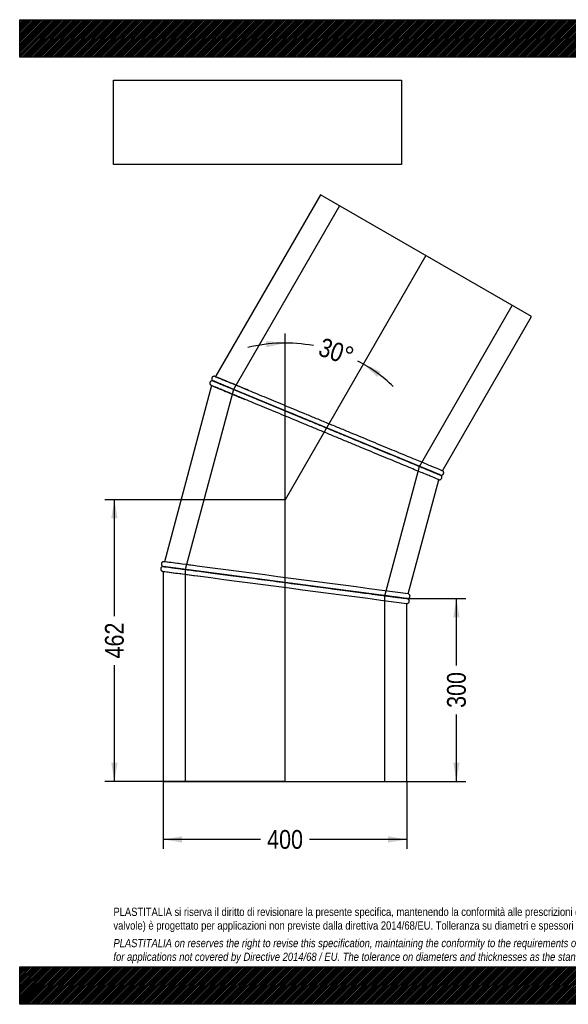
# Model space of a CAD drawing. Header units: millimetres. Extents: x 0 to 2285, y 0 to 1615.
# Tile 1 of 2: x 0 to 900, y 0 to 1615. Entities that reach past the tile are written whole.
import ezdxf
from ezdxf.enums import TextEntityAlignment as Align
from ezdxf.lldxf.tags import DXFTag

# ---------------------------------------------------------------- set-up
doc = ezdxf.new("R2010")
doc.units = ezdxf.units.MM
doc.header["$LTSCALE"] = 7.692308
for name, color, linetype in [('Default', 7, 'Continuous'), ('DV1_Default', 7, 'Continuous'), ('TUBO_X_GOMITO_30', 7, 'Continuous')]:
    doc.layers.add(name, color=color, linetype=linetype)
doc.styles.add('SEACAD_Arial_Narrow', font='ARIALN.TTF')
tags = doc.linetypes.add('HIDDEN2', pattern=[4.7625, 3.175, -1.5875]).pattern_tags.tags
tags[6:7] = [DXFTag(74, 4), DXFTag(75, 0), DXFTag(340, '0'), DXFTag(46, 0.0), DXFTag(50, 0.0), DXFTag(44, 0.0), DXFTag(45, 0.0)]
tags[4:5] = [DXFTag(74, 4), DXFTag(75, 0), DXFTag(340, '0'), DXFTag(46, 0.0), DXFTag(50, 0.0), DXFTag(44, 0.0), DXFTag(45, 0.0)]
tags = doc.linetypes.add('PHANTOM2', pattern=[31.75, 15.875, -3.175, 3.175, -3.175, 3.175, -3.175]).pattern_tags.tags
tags[14:15] = [DXFTag(74, 4), DXFTag(75, 0), DXFTag(340, '0'), DXFTag(46, 0.0), DXFTag(50, 0.0), DXFTag(44, 0.0), DXFTag(45, 0.0)]
tags[12:13] = [DXFTag(74, 4), DXFTag(75, 0), DXFTag(340, '0'), DXFTag(46, 0.0), DXFTag(50, 0.0), DXFTag(44, 0.0), DXFTag(45, 0.0)]
tags[10:11] = [DXFTag(74, 4), DXFTag(75, 0), DXFTag(340, '0'), DXFTag(46, 0.0), DXFTag(50, 0.0), DXFTag(44, 0.0), DXFTag(45, 0.0)]
tags[8:9] = [DXFTag(74, 4), DXFTag(75, 0), DXFTag(340, '0'), DXFTag(46, 0.0), DXFTag(50, 0.0), DXFTag(44, 0.0), DXFTag(45, 0.0)]
tags[6:7] = [DXFTag(74, 4), DXFTag(75, 0), DXFTag(340, '0'), DXFTag(46, 0.0), DXFTag(50, 0.0), DXFTag(44, 0.0), DXFTag(45, 0.0)]
tags[4:5] = [DXFTag(74, 4), DXFTag(75, 0), DXFTag(340, '0'), DXFTag(46, 0.0), DXFTag(50, 0.0), DXFTag(44, 0.0), DXFTag(45, 0.0)]
doc.dimstyles.new('Plastitalia', dxfattribs={"dimtxt": 30.769231, "dimasz": 30.769231, "dimexe": 15.384615, "dimexo": 0, "dimgap": 7.692308, "dimtad": 0, "dimdec": 0, "dimtxsty": 'SEACAD_Arial_Narrow', "dimblk1": '_SE_FILLED', "dimblk2": '_SE_FILLED', "dimsah": 1, "dimcen": 15.384615, "dimadec": 0, "dimazin": 0, "dimtfac": 0.8, "dimtdec": 1, "dimtmove": 0, "dimatfit": 3, "dimfxl": 1, "dimtolj": 1, "dimarcsym": 0})
picture_1 = doc.add_image_def('image1.jpg', size_in_pixel=(4302, 1260))

# ---------------------------------------------------------------- blocks, each defined once
blk = doc.blocks.new('SE')
at = {"layer": 'DV1_Default', "color": 7, "linetype": 'PHANTOM2'}
for p in [(666.6, 1228.3), (435.5, 365.6)]:
    blk.add_line(p, (435.5, 827.9), dxfattribs=at)
at = {"layer": 'TUBO_X_GOMITO_30', "color": 7, "linetype": 'Continuous'}
for p, q in [((493.4, 1328.3), (321.1, 1029.9)), ((839.9, 1128.3), (493.4, 1328.3)), ((693.9, 875.4), (839.9, 1128.3)), ((503.7, 945.6), (317.1, 1022.9)), ((317.1, 1022.9), (317.1, 1022.9)), ((317.1, 1022.9), (468.7, 960.1)), ((317.1, 1022.9), (317.1, 1022.8)), ((315, 1015.1), (237.6, 726.1)), ((340.3, 1004.6), (348.8, 1001.1)), ((365.4, 1011.5), (356.3, 1015.3)), ((348.8, 1001.1), (358.7, 997)), ((358.7, 997), (367.5, 993.4)), ((482.1, 954.5), (469.1, 959.8)), ((475.9, 957.1), (503.7, 945.6)), ((498, 947.9), (482.1, 954.5)), ((503.3, 945.7), (498, 947.9)), ((503.7, 945.6), (503.7, 945.6)), ((503.7, 945.6), (689.9, 868.5)), ((503.7, 945.6), (503.7, 945.6)), ((689.9, 868.5), (503.7, 945.6)), ((637.9, 890), (647.4, 886.1)), ((637.6, 673.4), (687.8, 860.7)), ((689.8, 868.4), (689.9, 868.5)), ((235.5, 718.4), (235.5, 718.3)), ((435.8, 691.9), (235.5, 718.3)), ((435.8, 691.9), (235.5, 718.3)), ((235.5, 718.3), (235.5, 718.2)), ((294.9, 718.5), (284.4, 719.9)), ((235.5, 710.2), (235.5, 365.6)), ((262.6, 706.7), (271.7, 705.5)), ((271.7, 705.5), (282.4, 704.1)), ((282.4, 704.1), (292, 702.8)), ((435.8, 691.9), (435.8, 691.9)), ((635.5, 665.6), (435.8, 691.9)), ((435.8, 691.9), (435.8, 691.9)), ((435.8, 691.9), (635.5, 665.6)), ((601, 670.2), (591.6, 671.4)), ((610, 669), (601, 670.2)), ((635.5, 365.6), (635.5, 657.6)), ((235.5, 365.6), (635.5, 365.6))]:
    blk.add_line(p, q, dxfattribs=at)
at = {"layer": 'TUBO_X_GOMITO_30', "color": 7, "linetype": 'HIDDEN2'}
for p, q in [((524.9, 1310.1), (350.9, 1008.9)), ((656, 882.5), (808.4, 1146.4)), ((350.9, 1008.9), (271.8, 713.5)), ((341.6, 1004.1), (349.9, 1000.6)), ((374.6, 1007.7), (364.8, 1011.8)), ((349.9, 1000.6), (357.8, 997.4)), ((599.2, 670.4), (656, 882.5)), ((271.8, 713.5), (271.8, 365.6)), ((285.1, 719.8), (284.9, 719.9)), ((272.2, 705.4), (273, 705.3)), ((282.9, 704), (283.3, 703.9)), ((579.7, 673), (583.4, 672.5)), ((591.2, 671.5), (591, 671.5)), ((599.2, 365.6), (599.2, 670.4)), ((600.6, 670.2), (599.8, 670.3))]:
    blk.add_line(p, q, dxfattribs=at)
at = {"layer": 'TUBO_X_GOMITO_30', "color": 7, "linetype": 'Continuous'}
for centre, radius, start, end in [((294.6, 960.3), 66.3, 66.8821, 70.9824), ((-3854.8, -9115.2), 10970.9, 67.42797, 67.63197), ((2329, 5834.3), 5223.1, 247.309, 247.6195), ((6211.7, 14274.8), 14498.9, 247.43246, 247.61771), ((-1675.1, -14028.1), 14877.6, 82.43145, 82.61711), ((-77197, -588993.5), 594781.7, 82.4805676, 82.5138279), ((848.7, 5241.7), 4572.8, 262.2811, 262.6363), ((78060.8, 590306.9), 594710.8, 262.4860861, 262.5194347), ((3009.1, 18955.7), 18443.4, 262.43263, 262.60883), ((74.2, -3478.2), 4181.7, 82.2729, 82.6391)]:
    blk.add_arc(centre, radius, start, end, dxfattribs=at)
at = {"layer": 'TUBO_X_GOMITO_30', "color": 7, "linetype": 'HIDDEN2'}
for centre, radius, start, end in [((2513.1, 6276.5), 5702.1, 247.5436, 247.6153), ((-77197, -588993.5), 594781.7, 82.5138279, 82.5194324), ((78060.8, 590306.9), 594710.8, 262.4805653, 262.4860861), ((908.6, 5689.3), 5024.4, 262.619, 262.6312), ((39.2, -3739.5), 4445.3, 82.6289, 82.6373)]:
    blk.add_arc(centre, radius, start, end, dxfattribs=at)
at = {"layer": 'TUBO_X_GOMITO_30', "color": 7, "linetype": 'Continuous'}
for points, knots in [([(316.2, 1023), (315.8, 1023), (315.2, 1022.9), (314.2, 1022.6), (313.4, 1022), (312.7, 1021.2), (312.3, 1020.4), (312, 1019.5), (312.1, 1018.4), (312.3, 1017.5), (312.7, 1016.7), (313.3, 1016), (313.8, 1015.7), (314.2, 1015.5)], [0, 0, 0, 0, 0.101765, 0.18345, 0.299207, 0.384726, 0.460409, 0.546464, 0.664107, 0.736489, 0.817603, 0.90621, 1, 1, 1, 1]), ([(320.2, 1030.2), (319.8, 1030.3), (319.2, 1030.4), (317.9, 1030.3), (316.8, 1029.7), (316, 1028.9), (315.5, 1028.1), (315.2, 1027.3), (315.1, 1026.5), (315.2, 1025.5), (315.5, 1024.6), (316.1, 1023.6), (316.8, 1023.2), (317.2, 1022.9)], [0, 0, 0, 0, 0.095068, 0.180282, 0.316284, 0.411667, 0.477, 0.544319, 0.635375, 0.699915, 0.780946, 0.880914, 1, 1, 1, 1]), ([(503.7, 945.6), (497.6, 948.1), (491.6, 950.6), (479.4, 955.6), (473.4, 958.2), (455.5, 965.6), (443.7, 970.4), (426.8, 977.4), (421.3, 979.7), (410.5, 984.2), (405.3, 986.4), (395.1, 990.6), (390.2, 992.6), (380.8, 996.5), (376.3, 998.4), (367.7, 1001.9), (363.6, 1003.6), (355.9, 1006.8), (352.2, 1008.4), (345.4, 1011.2), (342.2, 1012.5), (336.4, 1014.9), (333.8, 1016), (329.1, 1018), (327, 1018.8), (323.4, 1020.3), (321.9, 1020.9), (319.5, 1021.9), (318.6, 1022.3), (317.4, 1022.8), (317.1, 1022.9), (317.1, 1022.9)], [0, 0, 0, 0, 0.03125, 0.03125, 0.0625, 0.0625, 0.125, 0.125, 0.15625, 0.15625, 0.1875, 0.1875, 0.21875, 0.21875, 0.25, 0.25, 0.28125, 0.28125, 0.3125, 0.3125, 0.34375, 0.34375, 0.375, 0.375, 0.40625, 0.40625, 0.4375, 0.4375, 0.46875, 0.46875, 0.4996714, 0.4996714, 0.4996714, 0.4996714]), ([(321.1, 1021.2), (322.2, 1020.7), (323.6, 1020.2), (327, 1018.8), (329, 1017.9), (333.8, 1016), (336.4, 1014.9), (342.2, 1012.5), (345.4, 1011.1), (352.2, 1008.3), (355.8, 1006.8), (363.7, 1003.6), (367.8, 1001.9), (380.8, 996.5), (390.3, 992.5), (405.6, 986.2), (410.9, 984), (421.6, 979.6), (427.1, 977.3), (443.8, 970.4), (455.4, 965.6), (473.4, 958.1), (479.4, 955.6), (491.5, 950.6), (497.6, 948.1), (503.7, 945.6)], [0.565658, 0.565658, 0.565658, 0.565658, 0.59375, 0.59375, 0.625, 0.625, 0.65625, 0.65625, 0.6875, 0.6875, 0.71875, 0.71875, 0.75, 0.75, 0.8125, 0.8125, 0.84375, 0.84375, 0.875, 0.875, 0.9375, 0.9375, 0.96875, 0.96875, 1, 1, 1, 1]), ([(365.7, 1011.4), (369, 1010), (372.4, 1008.6), (384.6, 1003.6), (394.1, 999.6), (409.3, 993.3), (414.6, 991.1), (425.3, 986.7), (430.8, 984.4), (447.5, 977.5), (459, 972.7), (477, 965.3), (483, 962.8), (495.1, 957.8), (501.2, 955.3), (513.4, 950.2), (519.5, 947.7), (531.6, 942.7), (537.6, 940.2), (555.5, 932.8), (567.3, 927.9), (584.1, 920.9), (589.7, 918.6), (600.4, 914.2), (605.7, 912), (615.8, 907.8), (620.8, 905.7), (630.2, 901.8), (634.7, 900), (647.5, 894.7), (655.2, 891.5), (665.5, 887.2), (668.7, 885.9), (674.5, 883.5), (677.1, 882.4), (681.9, 880.4), (683.9, 879.6), (687.5, 878.1), (689, 877.4), (691.4, 876.4), (692.4, 876.1), (693.6, 875.6), (693.9, 875.4), (693.9, 875.4)], [0.6121971, 0.6121971, 0.6121971, 0.6121971, 0.625, 0.625, 0.65625, 0.65625, 0.671875, 0.671875, 0.6875, 0.6875, 0.71875, 0.71875, 0.734375, 0.734375, 0.75, 0.75, 0.765625, 0.765625, 0.78125, 0.78125, 0.8125, 0.8125, 0.828125, 0.828125, 0.84375, 0.84375, 0.859375, 0.859375, 0.875, 0.875, 0.90625, 0.90625, 0.921875, 0.921875, 0.9375, 0.9375, 0.953125, 0.953125, 0.96875, 0.96875, 0.984375, 0.984375, 1, 1, 1, 1]), ([(687.8, 860.7), (687.8, 860.7), (687.5, 860.8), (686.3, 861.3), (685.3, 861.7), (681.7, 863.2), (678.2, 864.7), (671.2, 867.6), (668.6, 868.7), (662.8, 871.1), (659.6, 872.4), (649.4, 876.6), (641.6, 879.8), (628.6, 885.2), (624, 887.1), (614.6, 891), (609.7, 893), (599.5, 897.3), (594.2, 899.4), (583.5, 903.9), (578.1, 906.1), (566.9, 910.7), (561.3, 913.1), (549.7, 917.9), (543.8, 920.3), (531.8, 925.3), (525.8, 927.8), (513.7, 932.8), (507.6, 935.3), (495.4, 940.4), (489.3, 942.9), (477.2, 947.9), (471.2, 950.4), (453.3, 957.8), (441.5, 962.7), (424.7, 969.7), (419.1, 972), (408.4, 976.4), (403.1, 978.6), (393, 982.8), (388, 984.8), (378.7, 988.7), (374.2, 990.6), (369.2, 992.7), (368.4, 993), (367.7, 993.3)], [0, 0, 0, 0, 0.015625, 0.015625, 0.03125, 0.03125, 0.0625, 0.0625, 0.078125, 0.078125, 0.09375, 0.09375, 0.125, 0.125, 0.140625, 0.140625, 0.15625, 0.15625, 0.171875, 0.171875, 0.1875, 0.1875, 0.203125, 0.203125, 0.21875, 0.21875, 0.234375, 0.234375, 0.25, 0.25, 0.265625, 0.265625, 0.28125, 0.28125, 0.3125, 0.3125, 0.328125, 0.328125, 0.34375, 0.34375, 0.359375, 0.359375, 0.375, 0.375, 0.3776415, 0.3776415, 0.3776415, 0.3776415]), ([(691.5, 867.5), (691.4, 867.6), (691.2, 867.7), (690, 868.3), (688.4, 869), (686.5, 869.8), (684.5, 870.6), (682.4, 871.5), (680.2, 872.4), (677.8, 873.4), (675.4, 874.4), (672.7, 875.5), (668.3, 877.3), (661.7, 880.1), (652.1, 884.1), (641.3, 888.5), (629.4, 893.4), (616.6, 898.8), (602.9, 904.4), (588.4, 910.4), (573.3, 916.7), (557.6, 923.2), (541.5, 929.9), (525.2, 936.6), (512.1, 942.1), (505.2, 944.9), (503.3, 945.7)], [0, 0, 0, 0, 0.040349, 0.077407, 0.111185, 0.14169, 0.168929, 0.192907, 0.217381, 0.238818, 0.260415, 0.282252, 0.30433, 0.360488, 0.416989, 0.473493, 0.53, 0.586509, 0.643021, 0.699535, 0.756051, 0.81257, 0.869088, 0.925609, 0.982129, 1, 1, 1, 1]), ([(637.6, 890.1), (636.7, 890.5), (635.9, 890.8), (630.7, 893), (626.2, 894.9), (616.7, 898.8), (611.8, 900.8), (601.6, 905), (596.4, 907.2), (585.7, 911.6), (580.2, 913.9), (569.1, 918.5), (563.4, 920.9), (551.9, 925.6), (546, 928.1), (534, 933), (528, 935.5), (515.9, 940.5), (509.8, 943.1), (503.7, 945.6)], [0.7437736, 0.7437736, 0.7437736, 0.7437736, 0.75, 0.75, 0.78125, 0.78125, 0.8125, 0.8125, 0.84375, 0.84375, 0.875, 0.875, 0.90625, 0.90625, 0.9375, 0.9375, 0.96875, 0.96875, 1, 1, 1, 1]), ([(690.8, 868.1), (691.2, 868), (691.8, 867.9), (693, 868.1), (694, 868.5), (694.8, 869.2), (695.3, 869.9), (695.7, 870.7), (695.9, 871.6), (695.8, 872.7), (695.6, 873.7), (694.9, 874.7), (694.2, 875.2), (693.8, 875.5)], [0, 0, 0, 0, 0.096032, 0.178525, 0.30368, 0.386791, 0.443151, 0.510351, 0.615236, 0.687578, 0.775891, 0.880804, 1, 1, 1, 1]), ([(687.7, 860.8), (688.2, 860.6), (689.1, 860.5), (690.3, 860.8), (691.3, 861.4), (692, 862.1), (692.6, 863), (692.9, 864.3), (692.8, 865.5), (692.3, 866.7), (691.8, 867.2), (691.5, 867.5)], [0, 0, 0, 0, 0.138015, 0.257341, 0.35388, 0.437818, 0.543632, 0.659245, 0.788578, 0.881378, 1, 1, 1, 1]), ([(235.6, 718.3), (235.2, 718.2), (234.5, 718.2), (233.4, 717.7), (232.5, 717), (231.9, 716.1), (231.6, 715.4), (231.5, 714.5), (231.5, 713.6), (231.8, 712.6), (232.4, 711.7), (233.3, 710.8), (234.1, 710.5), (234.5, 710.4)], [0, 0, 0, 0, 0.096032, 0.178525, 0.30368, 0.386791, 0.443151, 0.510351, 0.615236, 0.687578, 0.775891, 0.880804, 1, 1, 1, 1]), ([(236.6, 726.2), (236.2, 726.2), (235.6, 726.1), (234.4, 725.7), (233.4, 724.8), (232.9, 723.8), (232.6, 723), (232.5, 722.1), (232.6, 721.2), (232.9, 720.4), (233.5, 719.6), (234.3, 718.8), (235.1, 718.5), (235.6, 718.3)], [0, 0, 0, 0, 0.095068, 0.180282, 0.316284, 0.411667, 0.477, 0.544319, 0.635375, 0.699915, 0.780946, 0.880914, 1, 1, 1, 1]), ([(235.5, 718.3), (235.5, 718.3), (235.5, 718.3), (235.5, 718.3), (235.9, 718.3), (237.2, 718.1), (238.1, 718), (240.7, 717.6), (242.3, 717.4), (246.1, 716.9), (248.3, 716.6), (253.4, 716), (256.2, 715.6), (262.4, 714.8), (265.8, 714.3), (273.2, 713.4), (277.1, 712.8), (285.5, 711.7), (289.9, 711.2), (303.8, 709.3), (314.1, 708), (330.5, 705.8), (336.1, 705.1), (347.7, 703.5), (353.5, 702.8), (371.5, 700.4), (383.9, 698.8), (403.2, 696.2), (409.7, 695.4), (422.7, 693.7), (429.2, 692.8), (435.8, 691.9)], [0.4996725, 0.4996725, 0.4996725, 0.4996725, 0.5, 0.5, 0.53125, 0.53125, 0.5625, 0.5625, 0.59375, 0.59375, 0.625, 0.625, 0.65625, 0.65625, 0.6875, 0.6875, 0.71875, 0.71875, 0.75, 0.75, 0.8125, 0.8125, 0.84375, 0.84375, 0.875, 0.875, 0.9375, 0.9375, 0.96875, 0.96875, 1, 1, 1, 1]), ([(235.5, 718.3), (235.5, 718.3), (235.5, 718.3), (235.5, 718.3), (235.8, 718.2), (237.1, 718), (238.1, 717.9), (240.7, 717.6), (242.3, 717.4), (246.1, 716.9), (248.3, 716.6), (253.4, 715.9), (256.2, 715.5), (262.4, 714.7), (265.8, 714.3), (273.2, 713.3), (277.1, 712.8), (285.4, 711.7), (289.9, 711.1), (303.8, 709.3), (314.1, 707.9), (330.5, 705.8), (336.1, 705), (347.6, 703.5), (353.5, 702.8), (371.5, 700.4), (383.9, 698.8), (403.2, 696.2), (409.7, 695.4), (422.7, 693.7), (429.2, 692.8), (435.8, 691.9)], [0.4996714, 0.4996714, 0.4996714, 0.4996714, 0.5, 0.5, 0.53125, 0.53125, 0.5625, 0.5625, 0.59375, 0.59375, 0.625, 0.625, 0.65625, 0.65625, 0.6875, 0.6875, 0.71875, 0.71875, 0.75, 0.75, 0.8125, 0.8125, 0.84375, 0.84375, 0.875, 0.875, 0.9375, 0.9375, 0.96875, 0.96875, 1, 1, 1, 1]), ([(435.8, 691.9), (442.3, 691.1), (448.8, 690.2), (461.8, 688.5), (468.3, 687.7), (487.5, 685.1), (500, 683.5), (518.1, 681.1), (524.1, 680.3), (535.6, 678.8), (541.2, 678.1), (552.1, 676.6), (557.4, 675.9), (567.4, 674.6), (572.3, 674), (577.9, 673.2), (578.9, 673.1), (579.9, 673)], [0, 0, 0, 0, 0.03125, 0.03125, 0.0625, 0.0625, 0.125, 0.125, 0.15625, 0.15625, 0.1875, 0.1875, 0.21875, 0.21875, 0.25, 0.25, 0.2570168, 0.2570168, 0.2570168, 0.2570168]), ([(435.8, 691.9), (442.3, 691.1), (448.8, 690.2), (461.8, 688.5), (468.3, 687.7), (487.5, 685.1), (500, 683.5), (518.1, 681.1), (524.1, 680.3), (535.6, 678.8), (541.2, 678), (552.1, 676.6), (557.4, 675.9), (567.4, 674.6), (572.2, 673.9), (581.9, 672.7), (586.7, 672), (591.3, 671.4)], [0, 0, 0, 0, 0.03125, 0.03125, 0.0625, 0.0625, 0.125, 0.125, 0.15625, 0.15625, 0.1875, 0.1875, 0.21875, 0.21875, 0.25, 0.25, 0.2846906, 0.2846906, 0.2846906, 0.2846906]), ([(635.4, 657.6), (635.8, 657.6), (636.5, 657.7), (637.6, 658.1), (638.6, 659), (639.2, 660), (639.4, 660.8), (639.5, 661.7), (639.4, 662.6), (639.1, 663.4), (638.6, 664.2), (637.7, 665), (636.9, 665.3), (636.5, 665.5)], [0, 0, 0, 0, 0.095068, 0.180282, 0.316284, 0.411667, 0.477, 0.544319, 0.635375, 0.699915, 0.780946, 0.880914, 1, 1, 1, 1]), ([(636.5, 665.5), (636.9, 665.6), (637.5, 665.6), (638.6, 666.1), (639.5, 666.8), (640.1, 667.7), (640.4, 668.4), (640.6, 669.3), (640.5, 670.2), (640.2, 671.2), (639.7, 672.1), (638.8, 673), (638, 673.3), (637.5, 673.4)], [0, 0, 0, 0, 0.096032, 0.178525, 0.30368, 0.386791, 0.443151, 0.510351, 0.615236, 0.687578, 0.775891, 0.880804, 1, 1, 1, 1])]:
    blk.add_open_spline(points, degree=3, knots=knots, dxfattribs=at)
at = {"layer": 'TUBO_X_GOMITO_30', "color": 7, "linetype": 'HIDDEN2'}
for points in [[(316.2, 1023), (316.9, 1022.9), (317.2, 1022.8), (317.3, 1022.8)], [(320.9, 1029.9), (321, 1029.9), (321.1, 1029.8), (321.2, 1029.8)], [(315.1, 1015.1), (315, 1015.1), (314.9, 1015.2), (314.8, 1015.2)], [(474.2, 957.8), (472.5, 958.5), (470.9, 959.2), (469.2, 959.9)], [(482.8, 954.3), (482.5, 954.4), (482.2, 954.5), (482, 954.6)], [(514.2, 941.2), (510.7, 942.7), (507.2, 944.1), (503.7, 945.6)], [(538.8, 931), (534.3, 932.9), (529.7, 934.7), (525.1, 936.7)], [(689.7, 868.5), (690.4, 868.3), (691, 868), (691.5, 867.5)], [(690.1, 868.4), (690, 868.5), (689.9, 868.5), (689.8, 868.6)], [(237.4, 726.1), (237.5, 726.1), (237.6, 726.1), (237.7, 726)], [(235.6, 710.3), (235.5, 710.3), (235.4, 710.3), (235.2, 710.3)], [(635.7, 665.6), (635.6, 665.6), (635.5, 665.7), (635.4, 665.7)], [(635.4, 665.6), (635.5, 665.6), (635.6, 665.6), (635.8, 665.6)]]:
    blk.add_open_spline(points, degree=3, dxfattribs=at)
for points, knots in [([(317.1, 1022.8), (317.1, 1022.8), (317.1, 1022.8), (317.1, 1022.8), (317.4, 1022.7), (318.6, 1022.2), (319.5, 1021.8), (320.9, 1021.3), (321, 1021.2), (321.1, 1021.2)], [0.49967246, 0.49967246, 0.49967246, 0.49967246, 0.5, 0.5, 0.53125, 0.53125, 0.5625, 0.5625, 0.56565799, 0.56565799, 0.56565799, 0.56565799]), ([(321.1, 1029.8), (321.1, 1029.8), (321.1, 1029.8), (321.1, 1029.8), (321.4, 1029.7), (322.6, 1029.2), (323.5, 1028.8), (325.9, 1027.9), (327.4, 1027.2), (330.9, 1025.8), (333, 1024.9), (337.7, 1023), (340.3, 1021.9), (346.1, 1019.5), (349.2, 1018.2), (356, 1015.4), (359.7, 1013.9), (364.3, 1012), (365, 1011.7), (365.7, 1011.4)], [0.499996, 0.499996, 0.499996, 0.499996, 0.5, 0.5, 0.515625, 0.515625, 0.53125, 0.53125, 0.546875, 0.546875, 0.5625, 0.5625, 0.578125, 0.578125, 0.59375, 0.59375, 0.609375, 0.609375, 0.6121971, 0.6121971, 0.6121971, 0.6121971]), ([(375.7, 1007.3), (371.5, 1009), (367.6, 1010.6), (360, 1013.8), (356.3, 1015.3), (352, 1017), (351.2, 1017.4), (350.4, 1017.7)], [0.3754472, 0.3754472, 0.3754472, 0.3754472, 0.390625, 0.390625, 0.40625, 0.40625, 0.41010485, 0.41010485, 0.41010485, 0.41010485]), ([(367.7, 993.3), (364.2, 994.7), (360.9, 996.1), (353.8, 999), (350.1, 1000.6), (343.3, 1003.4), (340.1, 1004.7), (334.3, 1007.1), (331.7, 1008.2), (327, 1010.2), (324.9, 1011), (321.3, 1012.5), (319.8, 1013.1), (317.4, 1014.1), (316.5, 1014.5), (315.3, 1015), (315, 1015.1), (315, 1015.1)], [0.3776415, 0.3776415, 0.3776415, 0.3776415, 0.390625, 0.390625, 0.40625, 0.40625, 0.421875, 0.421875, 0.4375, 0.4375, 0.453125, 0.453125, 0.46875, 0.46875, 0.484375, 0.484375, 0.4999019, 0.4999019, 0.4999019, 0.4999019]), ([(337.9, 1005.6), (340.6, 1004.5), (343.5, 1003.3), (350, 1000.6), (353.7, 999.1), (361.3, 995.9), (365.4, 994.3), (369.6, 992.5)], [0.57944933, 0.57944933, 0.57944933, 0.57944933, 0.59375, 0.59375, 0.609375, 0.609375, 0.62456441, 0.62456441, 0.62456441, 0.62456441]), ([(503.7, 945.6), (509.8, 943.1), (515.9, 940.5), (528, 935.5), (534, 933), (551.9, 925.6), (563.6, 920.8), (580.5, 913.8), (586, 911.5), (596.7, 907), (601.9, 904.9), (612.1, 900.7), (617, 898.6), (626.4, 894.8), (630.9, 892.9), (643.7, 887.6), (651.4, 884.4), (661.6, 880.1), (664.8, 878.8), (670.6, 876.4), (673.2, 875.3), (677.9, 873.4), (680, 872.5), (683.6, 871.1), (685.1, 870.4), (687.4, 869.4), (688.4, 869.1), (689.5, 868.6), (689.8, 868.4), (689.8, 868.4)], [0, 0, 0, 0, 0.03125, 0.03125, 0.0625, 0.0625, 0.125, 0.125, 0.15625, 0.15625, 0.1875, 0.1875, 0.21875, 0.21875, 0.25, 0.25, 0.3125, 0.3125, 0.34375, 0.34375, 0.375, 0.375, 0.40625, 0.40625, 0.4375, 0.4375, 0.46875, 0.46875, 0.4996803, 0.4996803, 0.4996803, 0.4996803]), ([(689.6, 868.6), (689.8, 868.6), (689.9, 868.5), (689.9, 868.5), (689.6, 868.6), (688.3, 869.1), (687.4, 869.5), (683.8, 871), (680.2, 872.5), (673.3, 875.4), (670.7, 876.5), (664.9, 878.8), (661.7, 880.2), (652.2, 884.1), (645.2, 887), (637.6, 890.1)], [0.481862, 0.481862, 0.481862, 0.481862, 0.5, 0.5, 0.53125, 0.53125, 0.5625, 0.5625, 0.625, 0.625, 0.65625, 0.65625, 0.6875, 0.6875, 0.7437736, 0.7437736, 0.7437736, 0.7437736]), ([(638, 890), (645.5, 886.9), (652.2, 884.1), (660.6, 880.6), (662.8, 879.7), (664.9, 878.8)], [0.25701684, 0.25701684, 0.25701684, 0.25701684, 0.3125, 0.3125, 0.33392836, 0.33392836, 0.33392836, 0.33392836]), ([(686.1, 870), (683.7, 871), (680.1, 872.5), (674.6, 874.8), (673.5, 875.2), (672.5, 875.7)], [0.56303696, 0.56303696, 0.56303696, 0.56303696, 0.625, 0.625, 0.63809308, 0.63809308, 0.63809308, 0.63809308]), ([(579.9, 673), (587.9, 671.9), (595.1, 671), (605.3, 669.6), (608.7, 669.2), (614.9, 668.4), (617.7, 668), (622.7, 667.3), (625, 667.1), (628.8, 666.6), (630.4, 666.3), (634.2, 665.8), (635.5, 665.7), (635.5, 665.7)], [0.2570168, 0.2570168, 0.2570168, 0.2570168, 0.3125, 0.3125, 0.34375, 0.34375, 0.375, 0.375, 0.40625, 0.40625, 0.4375, 0.4375, 0.4998684, 0.4998684, 0.4998684, 0.4998684]), ([(608.7, 669.2), (606.5, 669.5), (604.1, 669.8), (597.9, 670.6), (593.9, 671.1), (589.6, 671.7)], [0.66629235, 0.66629235, 0.66629235, 0.66629235, 0.6875, 0.6875, 0.7195149, 0.7195149, 0.7195149, 0.7195149]), ([(615.1, 668.3), (614.1, 668.4), (612.9, 668.6), (608.7, 669.1), (605.3, 669.6), (598.2, 670.5), (594.5, 671), (590.6, 671.5)], [0.64459319, 0.64459319, 0.64459319, 0.64459319, 0.65625, 0.65625, 0.6875, 0.6875, 0.71687081, 0.71687081, 0.71687081, 0.71687081]), ([(591.3, 671.4), (594.9, 671), (598.4, 670.5), (605.3, 669.6), (608.7, 669.1), (614.9, 668.3), (617.7, 668), (622.7, 667.3), (625, 667), (628.8, 666.5), (630.4, 666.3), (634.2, 665.8), (635.5, 665.6), (635.5, 665.6)], [0.2846906, 0.2846906, 0.2846906, 0.2846906, 0.3125, 0.3125, 0.34375, 0.34375, 0.375, 0.375, 0.40625, 0.40625, 0.4375, 0.4375, 0.4998657, 0.4998657, 0.4998657, 0.4998657])]:
    blk.add_open_spline(points, degree=3, knots=knots, dxfattribs=at)
blk = doc.blocks.new('DMBLK5')
at = {"layer": 'Default', "linetype": 'Continuous'}
for points in [[(266.3, 265.4), (266.3, 275.6), (235.5, 270.5)], [(604.7, 265.4), (635.5, 270.5), (604.7, 275.6)]]:
    blk.add_hatch(color=7, dxfattribs=at).paths.add_polyline_path(points)
at = {"layer": 'Default', "color": 7, "linetype": 'Continuous'}
for p, q in [((235.5, 365.6), (235.5, 255.1)), ((635.5, 365.6), (635.5, 255.1)), ((395.4, 270.5), (235.5, 270.5)), ((635.5, 270.5), (475.6, 270.5))]:
    blk.add_line(p, q, dxfattribs=at)
at = {"layer": 'Default', "color": 7, "linetype": 'Continuous', "style": 'SEACAD_Arial_Narrow'}
blk.add_text('400', height=30.77, dxfattribs=at).set_placement((406.1, 285.9), align=Align.TOP_LEFT)
blk = doc.blocks.new('_SE_FILLED')
at = {"color": 0}
blk.add_line((0, 0), (-1, 0), dxfattribs=at)
blk.add_solid([(0, 0), (-1, -0.1665), (-1, 0.1665), (0, 0)], dxfattribs=at)
blk = doc.blocks.new('DMBLK6')
at = {"layer": 'Default', "linetype": 'Continuous'}
for points in [[(150.2, 797.2), (160.5, 797.2), (155.4, 827.9)], [(150.2, 396.4), (155.4, 365.6), (160.5, 396.4)]]:
    blk.add_hatch(color=7, dxfattribs=at).paths.add_polyline_path(points)
at = {"layer": 'Default', "color": 7, "linetype": 'Continuous'}
for p, q in [((435.5, 827.9), (140, 827.9)), ((155.4, 636.9), (155.4, 827.9)), ((155.4, 365.6), (155.4, 556.6)), ((435.5, 365.6), (140, 365.6))]:
    blk.add_line(p, q, dxfattribs=at)
at = {"layer": 'Default', "color": 7, "linetype": 'Continuous', "style": 'SEACAD_Arial_Narrow'}
blk.add_text('462', height=30.77, rotation=90, dxfattribs=at).set_placement((140, 567.4), align=Align.TOP_LEFT)
blk = doc.blocks.new('DMBLK7')
at = {"layer": 'Default', "linetype": 'Continuous'}
for points in [[(405.1, 1077.9), (435.5, 1084.9), (404.5, 1088.2)], [(592.5, 1037.8), (564, 1050.5), (586.8, 1029.2)]]:
    blk.add_hatch(color=7, dxfattribs=at).paths.add_polyline_path(points)
at = {"layer": 'Default', "color": 7, "linetype": 'Continuous'}
blk.add_line((435.5, 827.9), (435.5, 1100.3), dxfattribs=at)
for start, end in [(79.5868, 103.7211), (46.2789, 62.2445)]:
    blk.add_arc((435.5, 827.9), 257, start, end, dxfattribs=at)
at = {"layer": 'Default', "color": 7, "linetype": 'Continuous', "style": 'SEACAD_Arial_Narrow'}
blk.add_text('30°', height=30.77, rotation=340.9157, dxfattribs=at).set_placement((498.1, 1094.5), align=Align.TOP_LEFT)
blk = doc.blocks.new('DMBLK8')
at = {"layer": 'Default', "linetype": 'Continuous'}
for points in [[(721.9, 634.9), (716.7, 665.6), (711.6, 634.9)], [(721.9, 396.4), (711.6, 396.4), (716.7, 365.6)]]:
    blk.add_hatch(color=7, dxfattribs=at).paths.add_polyline_path(points)
at = {"layer": 'Default', "color": 7, "linetype": 'Continuous'}
for p, q in [((635.5, 665.6), (732.1, 665.6)), ((716.7, 555.8), (716.7, 665.6)), ((716.7, 365.6), (716.7, 475.5)), ((635.5, 365.6), (732.1, 365.6))]:
    blk.add_line(p, q, dxfattribs=at)
at = {"layer": 'Default', "color": 7, "linetype": 'Continuous', "style": 'SEACAD_Arial_Narrow'}
blk.add_text('300', height=30.77, rotation=90, dxfattribs=at).set_placement((701.3, 486.3), align=Align.TOP_LEFT)

msp = doc.modelspace()

# ---------------------------------------------------------------- hatches: boundary and pattern name
at = {"layer": 'Default', "linetype": 'Continuous'}
h = msp.add_hatch(dxfattribs=at)
h.set_pattern_fill('LINE', scale=0.629921, angle=45, style=0)
h.paths.add_polyline_path([(2284.6, 1553.8), (2284.6, 1615.4), (0, 1615.4), (0, 1553.8)])
for points in [[(2284.6, 1553.8), (2284.6, 1615.4), (0, 1615.4), (0, 1553.8)], [(2284.6, 0), (2284.6, 61.5), (0, 61.5), (0, 0)]]:
    msp.add_hatch(color=7, dxfattribs=at).paths.add_polyline_path(points)
h = msp.add_hatch(dxfattribs=at)
h.set_pattern_fill('LINE', scale=0.629921, angle=45, style=0)
h.paths.add_polyline_path([(2284.6, 0), (2284.6, 61.5), (0, 61.5), (0, 0)])

# ---------------------------------------------------------------- linework, layer by layer
at = {"layer": 'Default', "color": 7, "linetype": 'Continuous'}
for p, q in [((0, 1615.4), (2284.6, 1615.4)), ((0, 1553.8), (0, 1615.4)), ((2284.6, 1553.8), (0, 1553.8)), ((0, 61.5), (2284.6, 61.5)), ((0, 0), (0, 61.5)), ((2284.6, 0), (0, 0))]:
    msp.add_line(p, q, dxfattribs=at)

# ---------------------------------------------------------------- block references
at = {"layer": 'Default'}
msp.add_blockref('SE', (0, 0), dxfattribs=at)

# ---------------------------------------------------------------- texts
at = {"layer": 'Default', "insert": (153.8, 158.5), "char_height": 13.4615, "width": 1976.923, "attachment_point": 1}
msp.add_mtext("{\\fArial Narrow|b0||i0||c0|p34;\\C7;\\H13.46153846;\\W1.;PLASTITALIA si riserva il diritto di revisionare la presente specifica, mantenendo la conformità alle prescrizioni del prodotto, senza alcun preavviso. In caso di assegnazione d'ordine si riserva di compiere una più dettagliata analisi tecnico/qualitativa. Il presente prodotto (ad esclusione delle \\P}{\\fArial Narrow|b0||i0||c0|p34;\\C7;\\H13.46153846;\\W1.;valvole) è progettato per applicazioni non previste dalla direttiva 2014/68/EU. Tolleranza su diametri e spessori come da normative se applicabile, su lunghezze ±5%, su angoli ±2°, se non diversamente specificato.\\P}{\\fArial Narrow|b0||i0||c0|p34;\\C7;\\H3.846153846;\\W1.;   \\P}{\\fArial Narrow|b0||i1||c0|p34;\\C7;\\H13.46153846;\\W1.;PLASTITALIA on reserves the right to revise this specification, maintaining the conformity to the requirements of the product, without any notice. In case of assignation of order on will reserve to make a more detailed analysis technical/qualitative. This product (excluding valves) is designed \\P}{\\fArial Narrow|b0||i1||c0|p34;\\C7;\\H13.46153846;\\W1.;for applications not covered by Directive 2014/68 / EU. The tolerance on diameters and thicknesses as the standards if applicable, on lengths ± 5%, on angles ± 2 °, unless otherwise indicated.\\P}", dxfattribs=at)

# ---------------------------------------------------------------- dimensions: what is measured, and where the dimension line sits
at = {"layer": 'Default', "color": 7, "linetype": 'Continuous'}
dim = msp.add_angular_dim_2l(base=(502, 1076.1), line1=((435.5, 827.9), (666.6, 1228.3)), line2=((435.5, 827.9), (435.5, 365.6)), text='\\A1;<>', dimstyle='Plastitalia', override={"dimadec": 1}, dxfattribs=at)
dim.commit()
dim.dimension.update_dxf_attribs({"geometry": 'DMBLK7', "text_midpoint": (519.5, 1070.8), "dimtype": 162})
for base, p1, p2, angle, picture, middle in [((155.4, 365.6), (435.5, 365.6), (435.5, 827.9), 90, 'DMBLK6', (155.4, 596.8)), ((716.7, 365.6), (635.5, 365.6), (635.5, 665.6), 90, 'DMBLK8', (716.7, 515.6)), ((635.5, 270.5), (635.5, 365.6), (235.5, 365.6), 180, 'DMBLK5', (435.5, 270.5))]:
    dim = msp.add_linear_dim(base=base, p1=p1, p2=p2, angle=angle, text='\\A1;<>', dimstyle='Plastitalia', dxfattribs=at)
    dim.commit()
    dim.dimension.update_dxf_attribs({"geometry": picture, "text_midpoint": middle, "dimtype": 161})

# ---------------------------------------------------------------- pictures from other files: only their frames are drawn
image = msp.add_image(picture_1, insert=(153.8, 1377.7), size_in_units=(472.7, 138.5))
image.dxf.flags = 7

doc.saveas('drawing.dxf')
